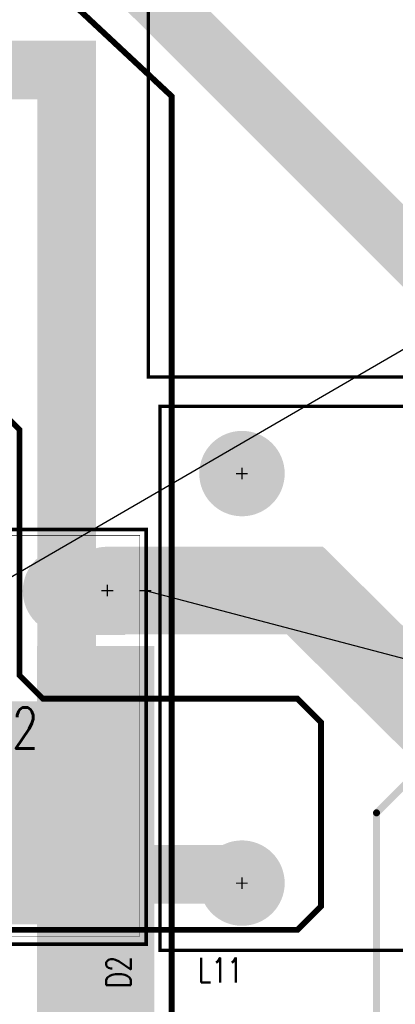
# Model space of a CAD drawing. Extents: x -7.2 to 18.3, y -5.6 to 10.9.
# Tile 80 of 112: x 7.2 to 7.842, y 3.778 to 5.461. Entities that reach past the tile are written whole.
import ezdxf

# ---------------------------------------------------------------- set-up
doc = ezdxf.new("R2010")
doc.units = 0
for name, pattern in [('SIG_14', [2, 1, 1]), ('SIG_16', [2, 1, 1]), ('SIG_162', [2, 1, 1]), ('SIG_20', [2, 1, 1]), ('SIG_99', [2, 1, 1])]:
    doc.linetypes.add(name, pattern=pattern)
for name, color, linetype in [('COPPER_01', 1, 'CONTINUOUS'), ('COPPER_04', 5, 'CONTINUOUS'), ('DRIL_NPLTE_THRU_01', 16, 'CONTINUOUS'), ('DRIL_NPLTE_THRU_03', 146, 'CONTINUOUS'), ('DRIL_NPLTE_THRU_04', 176, 'CONTINUOUS'), ('DRIL_PLTE_THRU_01', 16, 'CONTINUOUS'), ('DRIL_PLTE_THRU_03', 146, 'CONTINUOUS'), ('DRIL_PLTE_THRU_04', 176, 'CONTINUOUS'), ('DRIL_SYMBOL', 254, 'CONTINUOUS'), ('LINK_00', 2, 'CONTINUOUS'), ('PADS_BOT', 5, 'CONTINUOUS'), ('PADS_INNER', 1, 'CONTINUOUS'), ('PADS_TOP', 1, 'CONTINUOUS'), ('PADS_XR_131', 3, 'CONTINUOUS'), ('PADS_XR_132', 6, 'CONTINUOUS'), ('PADS_XR_133', 254, 'CONTINUOUS'), ('PART_NAME_123', 255, 'CONTINUOUS'), ('PART_NAME_129', 2, 'CONTINUOUS'), ('PART_TOP_2DLINE_123', 255, 'CONTINUOUS'), ('PART_TOP_2DLINE_129', 2, 'CONTINUOUS'), ('TRACE_01', 1, 'CONTINUOUS'), ('TRACE_03', 130, 'CONTINUOUS'), ('TRACE_04', 5, 'CONTINUOUS'), ('VIAPTS', 56, 'CONTINUOUS')]:
    doc.layers.add(name, color=color, linetype=linetype)
doc.styles.add('W0$001', font='simplex', dxfattribs={"width": 0.75})
doc.styles.add('W0$005', font='simplex', dxfattribs={"width": 0.75})
doc.styles.add('W0$006', font='simplex', dxfattribs={"width": 0.75})

# ---------------------------------------------------------------- blocks, each defined once
blk = doc.blocks.new('SMOOTH_0$01')
at = {"const_width": 0.005}
blk.add_lwpolyline([(-0.0025, 0, 1), (0.0025, 0, 1)], format="xyb", close=True, dxfattribs=at)
blk = doc.blocks.new('COPPER_289')
at = {"layer": 'COPPER_01', "const_width": 0.01}
blk.add_lwpolyline([(0.545, -0.265), (1.0799, -0.765), (1.0799, -3.09)], dxfattribs=at)
at = {"layer": 'COPPER_01'}
blk.add_blockref('SMOOTH_0$01', (1.0799, -0.765), dxfattribs=at)
blk = doc.blocks.new('COPPER_311')
at = {"layer": 'COPPER_04', "const_width": 0.01}
blk.add_lwpolyline([(0, 0.15), (-0.04, 0.19), (-0.475, 0.19), (-0.515, 0.23), (-0.515, 0.65), (-0.555, 0.69), (-0.85, 0.69), (-0.89, 0.65), (-0.89, 0.575), (-0.85, 0.535), (-0.795, 0.535), (-0.755, 0.495), (-0.755, -0.165), (-0.715, -0.205), (-0.04, -0.205), (0, -0.165)], close=True, dxfattribs=at)
at = {"layer": 'COPPER_04'}
for p in [(-0.85, 0.69), (-0.555, 0.69), (-0.89, 0.65), (-0.515, 0.65), (-0.89, 0.575), (-0.85, 0.535), (-0.795, 0.535), (-0.755, 0.495), (-0.515, 0.23), (-0.475, 0.19), (-0.04, 0.19), (0, 0.15), (-0.755, -0.165), (0, -0.165), (-0.715, -0.205), (-0.04, -0.205)]:
    blk.add_blockref('SMOOTH_0$01', p, dxfattribs=at)
blk = doc.blocks.new('SMOOTH_0$001')
at = {"const_width": 0.0005}
blk.add_lwpolyline([(-0.00025, 0, 1), (0.00025, 0, 1)], format="xyb", close=True, dxfattribs=at)
blk = doc.blocks.new('SMOOTH_0$006')
at = {"const_width": 0.003}
blk.add_lwpolyline([(-0.0015, 0, 1), (0.0015, 0, 1)], format="xyb", close=True, dxfattribs=at)
blk = doc.blocks.new('PART_BODY_TOP_378')
at = {"layer": 'PART_TOP_2DLINE_123', "const_width": 0.006}
blk.add_lwpolyline([(-0.58, 0.32), (-0.58, -0.32), (0.58, -0.32), (0.58, 0.32)], close=True, dxfattribs=at)
at = {"layer": 'PART_TOP_2DLINE_129', "const_width": 0.001}
blk.add_lwpolyline([(-0.58, 0.32), (-0.58, -0.32), (0.58, -0.32), (0.58, 0.32)], close=True, dxfattribs=at)
at = {"layer": 'PART_TOP_2DLINE_123'}
for p in [(-0.58, 0.32), (0.58, 0.32), (-0.58, -0.32), (0.58, -0.32)]:
    blk.add_blockref('SMOOTH_0$006', p, dxfattribs=at)
at = {"layer": 'PART_TOP_2DLINE_129'}
for p in [(-0.58, 0.32), (0.58, 0.32), (-0.58, -0.32), (0.58, -0.32)]:
    blk.add_blockref('SMOOTH_0$001', p, dxfattribs=at)
blk = doc.blocks.new('DRIL_SYMBOL_0$076')
at = {"layer": 'DRIL_SYMBOL', "const_width": 0.002}
for points in [[(-0.01, 0), (0.01, 0)], [(0, -0.01), (0, 0.01)]]:
    blk.add_lwpolyline(points, dxfattribs=at)
blk = doc.blocks.new('DRIL_HOLE_0$076')
at = {"const_width": 0.038}
blk.add_lwpolyline([(-0.019, 0, 1), (0.019, 0, 1)], format="xyb", close=True, dxfattribs=at)
blk.add_blockref('DRIL_SYMBOL_0$076', (0, 0))
blk = doc.blocks.new('PAD_104')
at = {"const_width": 0.06}
blk.add_lwpolyline([(0, -0.03, 1), (0, 0.03, 1)], format="xyb", close=True, dxfattribs=at)
blk = doc.blocks.new('PAD_105')
at = {"const_width": 0.063}
blk.add_lwpolyline([(0, -0.0315, 1), (0, 0.0315, 1)], format="xyb", close=True, dxfattribs=at)
blk = doc.blocks.new('STK_TOP_64')
at = {"layer": 'DRIL_PLTE_THRU_01'}
blk.add_blockref('DRIL_HOLE_0$076', (0, 0), dxfattribs=at)
at = {"layer": 'DRIL_PLTE_THRU_03'}
blk.add_blockref('DRIL_HOLE_0$076', (0, 0), dxfattribs=at)
at = {"layer": 'DRIL_PLTE_THRU_04'}
blk.add_blockref('DRIL_HOLE_0$076', (0, 0), dxfattribs=at)
at = {"layer": 'PADS_BOT'}
blk.add_blockref('PAD_104', (0, 0), dxfattribs=at)
at = {"layer": 'PADS_INNER'}
blk.add_blockref('PAD_104', (0, 0), dxfattribs=at)
at = {"layer": 'PADS_TOP'}
blk.add_blockref('PAD_104', (0, 0), dxfattribs=at)
at = {"layer": 'PADS_XR_131'}
blk.add_blockref('PAD_105', (0, 0), dxfattribs=at)
at = {"layer": 'PADS_XR_132'}
blk.add_blockref('PAD_105', (0, 0), dxfattribs=at)
blk = doc.blocks.new('SYM_TOP_51')
for name, p in [('PART_BODY_TOP_378', (0, 0)), ('STK_TOP_64', (0, 0.25)), ('STK_TOP_64', (0, -0.25))]:
    blk.add_blockref(name, p)
blk = doc.blocks.new('PART_TOP_214')
blk.add_blockref('SYM_TOP_51', (0, 0))
at = {"layer": 'PART_NAME_123', "style": 'W0$006', "width": 0.75}
blk.add_text('L5', height=0.042, rotation=180, dxfattribs=at).set_placement((0.5641, -0.3381))
at = {"layer": 'PART_NAME_129', "style": 'W0$001', "width": 0.75}
blk.add_text('L5', height=0.14, rotation=180, dxfattribs=at).set_placement((0.0801, 0.0749))
blk = doc.blocks.new('PART_BODY_TOP_361')
at = {"layer": 'PART_TOP_2DLINE_123', "const_width": 0.006}
blk.add_lwpolyline([(-0.465, 0.89), (0.465, 0.89), (0.465, -0.89), (-0.465, -0.89)], close=True, dxfattribs=at)
at = {"layer": 'PART_TOP_2DLINE_129', "const_width": 0.001}
blk.add_lwpolyline([(-0.465, 0.89), (0.465, 0.89), (0.465, -0.89), (-0.465, -0.89)], close=True, dxfattribs=at)
at = {"layer": 'PART_TOP_2DLINE_123'}
for p in [(-0.465, -0.89), (0.465, -0.89)]:
    blk.add_blockref('SMOOTH_0$006', p, dxfattribs=at)
at = {"layer": 'PART_TOP_2DLINE_129'}
for p in [(-0.465, -0.89), (0.465, -0.89)]:
    blk.add_blockref('SMOOTH_0$001', p, dxfattribs=at)
blk = doc.blocks.new('DRIL_SYMBOL_0$075')
at = {"layer": 'DRIL_SYMBOL', "const_width": 0.002}
for points in [[(-0.01, 0), (0.01, 0)], [(0, -0.01), (0, 0.01)]]:
    blk.add_lwpolyline(points, dxfattribs=at)
blk = doc.blocks.new('DRIL_HOLE_0$075')
at = {"const_width": 0.0375}
blk.add_lwpolyline([(-0.01875, 0, 1), (0.01875, 0, 1)], format="xyb", close=True, dxfattribs=at)
blk.add_blockref('DRIL_SYMBOL_0$075', (0, 0))
blk = doc.blocks.new('PAD_123')
at = {"const_width": 0.07}
blk.add_lwpolyline([(0, -0.035, 1), (0, 0.035, 1)], format="xyb", close=True, dxfattribs=at)
blk = doc.blocks.new('PAD_124')
at = {"const_width": 0.073}
blk.add_lwpolyline([(0, -0.0365, 1), (0, 0.0365, 1)], format="xyb", close=True, dxfattribs=at)
blk = doc.blocks.new('STK_TOP_41')
at = {"layer": 'DRIL_PLTE_THRU_01'}
blk.add_blockref('DRIL_HOLE_0$075', (0, 0), dxfattribs=at)
at = {"layer": 'DRIL_PLTE_THRU_03'}
blk.add_blockref('DRIL_HOLE_0$075', (0, 0), dxfattribs=at)
at = {"layer": 'DRIL_PLTE_THRU_04'}
blk.add_blockref('DRIL_HOLE_0$075', (0, 0), dxfattribs=at)
at = {"layer": 'PADS_BOT'}
blk.add_blockref('PAD_123', (0, 0), dxfattribs=at)
at = {"layer": 'PADS_INNER'}
blk.add_blockref('PAD_123', (0, 0), dxfattribs=at)
at = {"layer": 'PADS_TOP'}
blk.add_blockref('PAD_123', (0, 0), dxfattribs=at)
at = {"layer": 'PADS_XR_131'}
blk.add_blockref('PAD_124', (0, 0), dxfattribs=at)
at = {"layer": 'PADS_XR_132'}
blk.add_blockref('PAD_124', (0, 0), dxfattribs=at)
blk = doc.blocks.new('SYM_TOP_34')
for name, p in [('PART_BODY_TOP_361', (0, 0)), ('STK_TOP_41', (-0.35, -0.75)), ('STK_TOP_41', (0.35, -0.75))]:
    blk.add_blockref(name, p)
blk = doc.blocks.new('PART_TOP_423')
blk.add_blockref('SYM_TOP_34', (0, 0))
at = {"layer": 'PART_NAME_123', "style": 'W0$006', "width": 0.75}
blk.add_text('L11', height=0.042, rotation=90, dxfattribs=at).set_placement((0.5199, -0.8252))
blk = doc.blocks.new('PART_BODY_TOP_390')
at = {"layer": 'PART_TOP_2DLINE_123', "const_width": 0.006}
blk.add_lwpolyline([(-0.2362, 0.3543), (0.2362, 0.3543), (0.2362, -0.3543), (-0.2362, -0.3543)], close=True, dxfattribs=at)
at = {"layer": 'PART_TOP_2DLINE_129', "const_width": 0.001}
blk.add_lwpolyline([(-0.2255, 0.3407), (-0.2255, -0.3443), (0.2245, -0.3443), (0.2245, 0.3407)], close=True, dxfattribs=at)
at = {"layer": 'PART_TOP_2DLINE_123'}
for p in [(-0.2362, 0.3543), (0.2362, 0.3543), (-0.2362, -0.3543), (0.2362, -0.3543)]:
    blk.add_blockref('SMOOTH_0$006', p, dxfattribs=at)
at = {"layer": 'PART_TOP_2DLINE_129'}
for p in [(-0.2255, 0.3407), (0.2245, 0.3407), (-0.2255, -0.3443), (0.2245, -0.3443)]:
    blk.add_blockref('SMOOTH_0$001', p, dxfattribs=at)
blk = doc.blocks.new('DRIL_HOLE_0')
blk.add_lwpolyline([(0, 0, 1), (0, 0, 1)], format="xyb", close=True)
blk = doc.blocks.new('PAD_1')
blk.add_lwpolyline([(0, 0, 1), (0, 0, 1)], format="xyb", close=True)
blk = doc.blocks.new('PAD_133')
at = {"const_width": 0.033}
blk.add_lwpolyline([(-0.05, -0.0165), (0.05, -0.0165, 1), (0.05, 0.0165), (-0.05, 0.0165, 1)], format="xyb", close=True, dxfattribs=at)
blk = doc.blocks.new('PAD_134')
at = {"const_width": 0.03}
blk.add_lwpolyline([(-0.05, -0.015), (0.05, -0.015, 1), (0.05, 0.015), (-0.05, 0.015, 1)], format="xyb", close=True, dxfattribs=at)
blk = doc.blocks.new('STK_TOP_76')
at = {"layer": 'DRIL_NPLTE_THRU_01'}
blk.add_blockref('DRIL_HOLE_0', (0, 0), dxfattribs=at)
at = {"layer": 'DRIL_NPLTE_THRU_03'}
blk.add_blockref('DRIL_HOLE_0', (0, 0), dxfattribs=at)
at = {"layer": 'DRIL_NPLTE_THRU_04'}
blk.add_blockref('DRIL_HOLE_0', (0, 0), dxfattribs=at)
at = {"layer": 'PADS_BOT'}
blk.add_blockref('PAD_1', (0, 0), dxfattribs=at)
at = {"layer": 'PADS_INNER'}
blk.add_blockref('PAD_1', (0, 0), dxfattribs=at)
at = {"layer": 'PADS_TOP', "rotation": 90}
blk.add_blockref('PAD_134', (0, 0), dxfattribs=at)
at = {"layer": 'PADS_XR_131', "rotation": 90}
blk.add_blockref('PAD_133', (0, 0), dxfattribs=at)
at = {"layer": 'PADS_XR_133', "rotation": 90}
blk.add_blockref('PAD_134', (0, 0), dxfattribs=at)
blk = doc.blocks.new('PAD_135')
at = {"const_width": 0.381}
blk.add_lwpolyline([(-0.218, 0), (0.218, 0)], dxfattribs=at)
blk = doc.blocks.new('PAD_136')
at = {"const_width": 0.375}
blk.add_lwpolyline([(-0.215, 0), (0.215, 0)], dxfattribs=at)
blk = doc.blocks.new('STK_TOP_77')
at = {"layer": 'DRIL_NPLTE_THRU_01'}
blk.add_blockref('DRIL_HOLE_0', (0, 0), dxfattribs=at)
at = {"layer": 'DRIL_NPLTE_THRU_03'}
blk.add_blockref('DRIL_HOLE_0', (0, 0), dxfattribs=at)
at = {"layer": 'DRIL_NPLTE_THRU_04'}
blk.add_blockref('DRIL_HOLE_0', (0, 0), dxfattribs=at)
at = {"layer": 'PADS_BOT'}
blk.add_blockref('PAD_1', (0, 0), dxfattribs=at)
at = {"layer": 'PADS_INNER'}
blk.add_blockref('PAD_1', (0, 0), dxfattribs=at)
at = {"layer": 'PADS_TOP'}
blk.add_blockref('PAD_136', (0, 0), dxfattribs=at)
at = {"layer": 'PADS_XR_131'}
blk.add_blockref('PAD_135', (0, 0), dxfattribs=at)
at = {"layer": 'PADS_XR_133'}
blk.add_blockref('PAD_136', (0, 0), dxfattribs=at)
blk = doc.blocks.new('SYM_TOP_63')
for name, p in [('PART_BODY_TOP_390', (0, 0)), ('STK_TOP_77', (0, 0.13)), ('STK_TOP_76', (-0.1005, -0.2493)), ('STK_TOP_76', (0.0995, -0.2493))]:
    blk.add_blockref(name, p)
blk = doc.blocks.new('PART_TOP_437')
blk.add_blockref('SYM_TOP_63', (0, 0))
at = {"layer": 'PART_NAME_123', "style": 'W0$005', "width": 0.75}
blk.add_text('D2', height=0.042, rotation=270, dxfattribs=at).set_placement((-0.21, 0.43))
at = {"layer": 'PART_NAME_129', "style": 'W0$001', "width": 0.75}
blk.add_text('D2', height=0.07, rotation=180, dxfattribs=at).set_placement((0.0401, 0.0199))
blk = doc.blocks.new('SMOOTH_0$1')
at = {"const_width": 0.05}
blk.add_lwpolyline([(-0.025, 0, 1), (0.025, 0, 1)], format="xyb", close=True, dxfattribs=at)
blk = doc.blocks.new('TRACE_302')
at = {"layer": 'TRACE_01', "linetype": 'SIG_14', "const_width": 0.1}
blk.add_lwpolyline([(7.2807, 3.3599), (7.3802, 3.3599), (7.3802, 4.3399), (7.2807, 4.3399)], dxfattribs=at)
at = {"layer": 'TRACE_01'}
for p in [(7.2807, 4.3399), (7.3802, 4.3399), (7.2807, 3.3599), (7.3802, 3.3599)]:
    blk.add_blockref('SMOOTH_0$1', p, dxfattribs=at)
blk = doc.blocks.new('TRACE_304')
at = {"layer": 'TRACE_01', "linetype": 'SIG_14', "const_width": 0.1}
blk.add_lwpolyline([(7.2807, 3.3599), (7.2801, 3.3599), (7.2801, 4.3399), (7.2807, 4.3399)], dxfattribs=at)
at = {"layer": 'TRACE_01'}
for p in [(7.2801, 4.3399), (7.2807, 4.3399), (7.2801, 3.3599), (7.2807, 3.3599)]:
    blk.add_blockref('SMOOTH_0$1', p, dxfattribs=at)
blk = doc.blocks.new('TRACE_306')
at = {"layer": 'TRACE_01', "linetype": 'SIG_14', "const_width": 0.1}
blk.add_lwpolyline([(7.2807, 4.3399), (7.2807, 4.4842)], dxfattribs=at)
at = {"layer": 'TRACE_01'}
for p in [(7.2807, 4.4842), (7.2807, 4.3399)]:
    blk.add_blockref('SMOOTH_0$1', p, dxfattribs=at)
blk = doc.blocks.new('SMOOTH_0$15')
at = {"const_width": 0.075}
blk.add_lwpolyline([(-0.0375, 0, 1), (0.0375, 0, 1)], format="xyb", close=True, dxfattribs=at)
blk = doc.blocks.new('SMOOTH_0$012')
at = {"const_width": 0.006}
blk.add_lwpolyline([(-0.003, 0, 1), (0.003, 0, 1)], format="xyb", close=True, dxfattribs=at)
blk = doc.blocks.new('DRIL_SYMBOL_0$03')
at = {"layer": 'DRIL_SYMBOL', "const_width": 0.002}
for points in [[(-0.01, 0), (0.01, 0)], [(0, -0.01), (0, 0.01)]]:
    blk.add_lwpolyline(points, dxfattribs=at)
blk = doc.blocks.new('DRIL_HOLE_0$03')
at = {"const_width": 0.015}
blk.add_lwpolyline([(-0.0075, 0, 1), (0.0075, 0, 1)], format="xyb", close=True, dxfattribs=at)
blk.add_blockref('DRIL_SYMBOL_0$03', (0, 0))
blk = doc.blocks.new('PAD_5')
at = {"const_width": 0.035}
blk.add_lwpolyline([(0, -0.0175, 1), (0, 0.0175, 1)], format="xyb", close=True, dxfattribs=at)
blk = doc.blocks.new('PAD_189')
at = {"const_width": 0.0275}
blk.add_lwpolyline([(0, -0.01375, 1), (0, 0.01375, 1)], format="xyb", close=True, dxfattribs=at)
blk = doc.blocks.new('STK_TOP_3')
at = {"layer": 'DRIL_PLTE_THRU_01'}
blk.add_blockref('DRIL_HOLE_0$03', (0, 0), dxfattribs=at)
at = {"layer": 'DRIL_PLTE_THRU_03'}
blk.add_blockref('DRIL_HOLE_0$03', (0, 0), dxfattribs=at)
at = {"layer": 'DRIL_PLTE_THRU_04'}
blk.add_blockref('DRIL_HOLE_0$03', (0, 0), dxfattribs=at)
at = {"layer": 'PADS_BOT'}
blk.add_blockref('PAD_189', (0, 0), dxfattribs=at)
at = {"layer": 'PADS_INNER'}
blk.add_blockref('PAD_5', (0, 0), dxfattribs=at)
at = {"layer": 'PADS_TOP'}
blk.add_blockref('PAD_189', (0, 0), dxfattribs=at)
blk = doc.blocks.new('SYM_TOP_1')
blk.add_blockref('STK_TOP_3', (0, 0))

msp = doc.modelspace()

# ---------------------------------------------------------------- linework, layer by layer
at = {"layer": 'LINK_00', "linetype": 'SIG_16'}
msp.add_line((6.7402, 4.2499), (8.4801, 5.26), dxfattribs=at)
at = {"layer": 'LINK_00', "linetype": 'SIG_14'}
msp.add_line((7.4151, 4.4849), (9.5801, 3.915), dxfattribs=at)
at = {"layer": 'TRACE_01', "linetype": 'SIG_14'}
for points, const_width in [([(7.2807, 4.4842), (7.2807, 5.3749), (6.6252, 5.3749), (6.6252, 5.8349)], 0.1), ([(7.2807, 4.4842), (7.3495, 4.4842), (7.3502, 4.4849)], 0.15), ([(7.1802, 3.2049), (7.2807, 3.2049), (7.2807, 3.3599), (7.3802, 3.3599), (7.3802, 4.3399), (7.2807, 4.3399), (7.2807, 4.4842)], 0.1), ([(7.1802, 4.1049), (7.2802, 4.1049), (7.2802, 4.1099), (7.2807, 4.1099), (7.2807, 4.4842)], 0.1)]:
    msp.add_lwpolyline(points, dxfattribs=dict(at, const_width=const_width))
at = {"layer": 'TRACE_03', "linetype": 'SIG_99', "const_width": 0.012}
msp.add_lwpolyline([(6.6901, 2.265), (6.6901, 2.835), (6.7651, 2.91), (7.0501, 2.91), (7.8101, 3.67), (7.8101, 4.105), (8.4601, 4.755), (8.4601, 5.14)], dxfattribs=at)
at = {"layer": 'TRACE_04', "linetype": 'SIG_162', "const_width": 0.1}
msp.add_lwpolyline([(7.115, 5.9447), (7.1152, 5.8149), (8.0002, 4.9299), (8.0002, 4.9199)], dxfattribs=at)
at = {"layer": 'TRACE_04', "linetype": 'SIG_20', "const_width": 0.1}
msp.add_lwpolyline([(6.8752, 4.7224), (6.9678, 4.7224), (7.0802, 4.61), (7.0802, 4.235), (7.0851, 4.235), (7.3202, 3.9999), (7.5652, 3.9999), (7.5802, 3.9849)], dxfattribs=at)
at = {"layer": 'TRACE_04', "linetype": 'SIG_14', "const_width": 0.15}
msp.add_lwpolyline([(7.3502, 4.4849), (7.6878, 4.4849), (8.3531, 3.825), (9.3595, 3.825), (9.5201, 3.9825), (9.5501, 3.995)], dxfattribs=at)

# ---------------------------------------------------------------- block references
at = {"linetype": 'SIG_14'}
msp.add_blockref('COPPER_289', (6.3802, 6.0949), dxfattribs=at)
for name, p, rotation in [('PART_TOP_214', (8.0002, 5.1699), 180), ('PART_TOP_423', (8.3302, 4.3349), 270), ('PART_TOP_437', (7.1802, 4.2349), 180)]:
    msp.add_blockref(name, p, dxfattribs=dict(rotation=rotation))
at = {"linetype": 'SIG_20'}
msp.add_blockref('COPPER_311', (7.7151, 4.11), dxfattribs=at)
for name in ['TRACE_306', 'TRACE_304', 'TRACE_302']:
    msp.add_blockref(name, (0, 0))
at = {"layer": 'TRACE_01'}
for name, p in [('SMOOTH_0$1', (7.2807, 5.3749)), ('SMOOTH_0$15', (7.2807, 4.4842)), ('SMOOTH_0$15', (7.3495, 4.4842)), ('SMOOTH_0$15', (7.3502, 4.4849)), ('SMOOTH_0$1', (7.2807, 4.4842)), ('SMOOTH_0$1', (7.2807, 4.4842)), ('SMOOTH_0$1', (7.2807, 4.4842)), ('SMOOTH_0$1', (7.2807, 4.3399)), ('SMOOTH_0$1', (7.3802, 4.3399)), ('SMOOTH_0$1', (7.2802, 4.1099)), ('SMOOTH_0$1', (7.2807, 4.1099)), ('SMOOTH_0$1', (7.1802, 4.1049)), ('SMOOTH_0$1', (7.2802, 4.1049))]:
    msp.add_blockref(name, p, dxfattribs=at)
at = {"layer": 'TRACE_03'}
msp.add_blockref('SMOOTH_0$012', (7.8101, 4.105), dxfattribs=at)
at = {"layer": 'TRACE_04'}
for name, p in [('SMOOTH_0$15', (7.3502, 4.4849)), ('SMOOTH_0$15', (7.6878, 4.4849)), ('SMOOTH_0$1', (7.3202, 3.9999)), ('SMOOTH_0$1', (7.5652, 3.9999)), ('SMOOTH_0$1', (7.5802, 3.9849))]:
    msp.add_blockref(name, p, dxfattribs=at)
at = {"layer": 'VIAPTS', "linetype": 'SIG_14'}
for p in [(7.3502, 4.4849), (7.4151, 4.4849)]:
    msp.add_blockref('SYM_TOP_1', p, dxfattribs=at)

doc.saveas('drawing.dxf')
